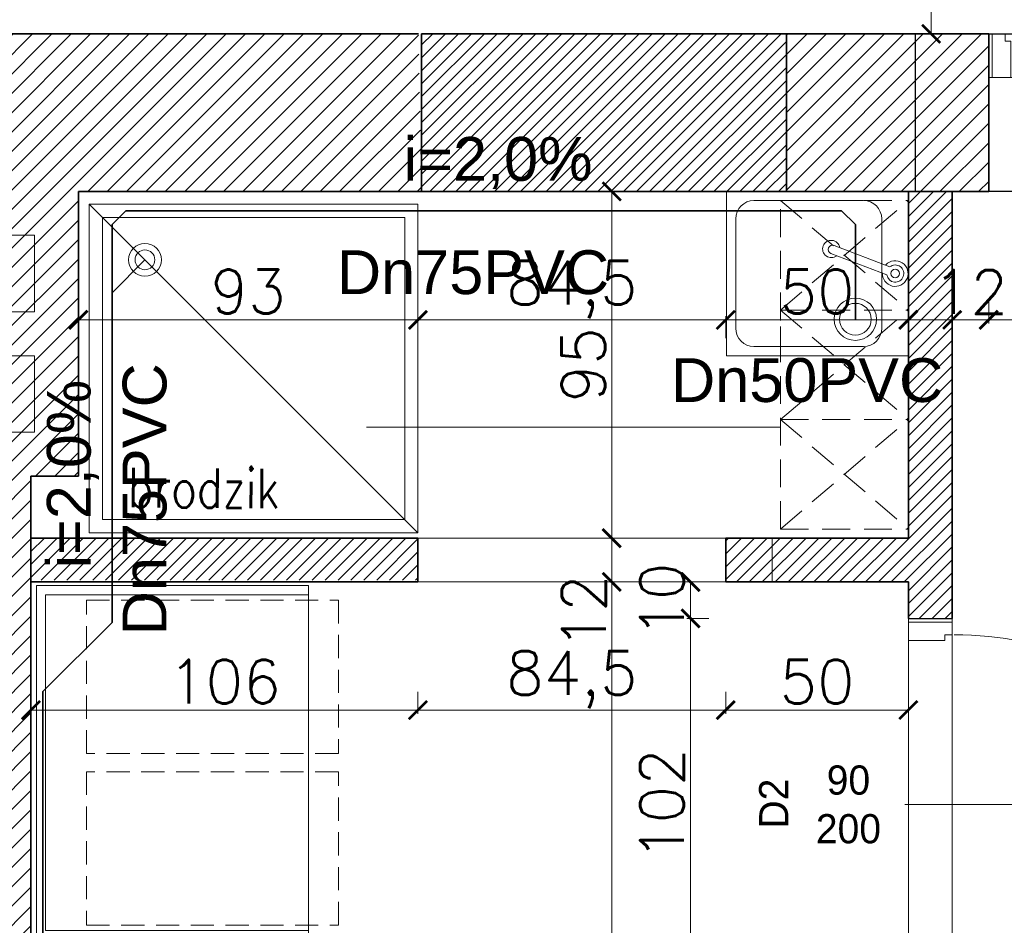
# Model space of a CAD drawing. Header units: millimetres. Extents: x -740 to 33545, y 5178 to 22494.
# Tile 135 of 250: x 10526 to 10796, y 10158 to 10406. Entities that reach past the tile are written whole.
import ezdxf
from ezdxf.lldxf.tags import DXFTag

# ---------------------------------------------------------------- set-up
doc = ezdxf.new("R2010")
doc.units = ezdxf.units.MM
doc.header["$MEASUREMENT"] = 0
doc.linetypes.add('DASHED', pattern=[19.05, 12.7, -6.35])
doc.linetypes.add('DASHED2', pattern=[9.525, 6.35, -3.175])
doc.layers.get('Defpoints').update_dxf_attribs({"color": 252})
for name, color, linetype, lineweight in [('_IS_EKO_KS_opis', 7, 'Continuous', 15), ('_IS_EKO_KS_prow_w_posadzce', 34, 'Continuous', 35), ('A_istniejÄ…ce Ĺ›ciany', 252, 'Continuous', 35), ('A_l.przerywana', 252, 'ICAD_ISO03W100', 9), ('A_opisy', 252, 'Continuous', 15), ('A_projektowane sciany', 252, 'Continuous', 35), ('A_wyposaĹĽenie', 252, 'Continuous', 9), ('l. przekrojowa', 252, 'Continuous', 30), ('l.przerywana', 252, 'ICAD_ISO03W100', 5), ('l.wypeĹ‚nien', 252, 'Continuous', 5), ('mebelki', 252, 'Continuous', 9), ('Nowe_820-G Rysunki Obrazki_Nr_piĂłra__23', 252, 'Continuous', 15), ('wymiarowanie', 252, 'Continuous', 9)]:
    doc.layers.add(name, color=color, linetype=linetype, lineweight=lineweight)
doc.layers.add('stolarka', color=252, linetype='Continuous')
doc.styles.add('1-50', font='simplex.shx', dxfattribs={"width": 0.8, "height": 12})
doc.styles.add('Arial_1', font='arial.ttf')
doc.styles.add('styl2', font='simplex.shx')
tags = doc.linetypes.add('ICAD_ISO03W100', pattern=[30, 12, -18]).pattern_tags.tags
tags[6:7] = [DXFTag(74, 4), DXFTag(75, 0), DXFTag(340, '0'), DXFTag(46, 1.0), DXFTag(50, 0.0), DXFTag(44, 0.0), DXFTag(45, 0.0)]
tags[4:5] = [DXFTag(74, 4), DXFTag(75, 0), DXFTag(340, '0'), DXFTag(46, 1.0), DXFTag(50, 0.0), DXFTag(44, 0.0), DXFTag(45, 0.0)]
doc.dimstyles.new('Skala 1-50', dxfattribs={"dimtxt": 12, "dimasz": 5, "dimexe": 1, "dimexo": 1, "dimgap": 1.5, "dimtad": 1, "dimdec": 1, "dimrnd": 0.5, "dimtxsty": 'styl2', "dimblk": 'ARCHTICK', "dimcen": 5, "dimadec": 0, "dimazin": 0, "dimtfac": 1, "dimtdec": 1, "dimtmove": 1, "dimatfit": 3, "dimldrblk": 'ARCHTICK', "dimfxl": 0, "dimlwd": -1, "dimlwe": -1, "dimarcsym": 0})

# ---------------------------------------------------------------- blocks, each defined once
blk = doc.blocks.new('_ArchTick')
at = {"color": 0, "linetype": 'ByBlock', "const_width": 0.15}
blk.add_lwpolyline([(-0.5, -0.5), (0.5, 0.5)], dxfattribs=at)
blk = doc.blocks.new('*D1413')
at = {"layer": 'Defpoints', "color": 0}
for p in [(10529.35, 10252.84), (10635.35, 10252.84), (10635.35, 10217.24)]:
    blk.add_point(p, dxfattribs=at)
at = {"layer": 'wymiarowanie', "color": 0}
for p, q in [((10529.35, 10222.24), (10529.35, 10216.24)), ((10635.35, 10222.24), (10635.35, 10216.24)), ((10529.35, 10217.24), (10635.35, 10217.24))]:
    blk.add_line(p, q, dxfattribs=at)
at = {"layer": 'wymiarowanie', "color": 0, "xscale": 5, "yscale": 5, "zscale": 5, "rotation": 180}
blk.add_blockref('_ArchTick', (10529.35, 10217.24), dxfattribs=at)
at = {"layer": 'wymiarowanie', "color": 0, "xscale": 5, "yscale": 5, "zscale": 5}
blk.add_blockref('_ArchTick', (10635.35, 10217.24), dxfattribs=at)
at = {"layer": 'wymiarowanie', "color": 0, "insert": (10582.35, 10225.04), "char_height": 12, "attachment_point": 5, "style": 'styl2'}
blk.add_mtext('106', dxfattribs=at)
blk = doc.blocks.new('*D1414')
at = {"layer": 'Defpoints', "color": 0}
for p in [(10635.35, 10252.84), (10719.66, 10252.34), (10719.66, 10217.24)]:
    blk.add_point(p, dxfattribs=at)
at = {"layer": 'wymiarowanie', "color": 0}
for p, q in [((10635.35, 10222.24), (10635.35, 10216.24)), ((10719.66, 10222.24), (10719.66, 10216.24)), ((10635.35, 10217.24), (10719.66, 10217.24))]:
    blk.add_line(p, q, dxfattribs=at)
at = {"layer": 'wymiarowanie', "color": 0, "xscale": 5, "yscale": 5, "zscale": 5, "rotation": 180}
blk.add_blockref('_ArchTick', (10635.35, 10217.24), dxfattribs=at)
at = {"layer": 'wymiarowanie', "color": 0, "xscale": 5, "yscale": 5, "zscale": 5}
blk.add_blockref('_ArchTick', (10719.66, 10217.24), dxfattribs=at)
at = {"layer": 'wymiarowanie', "color": 0, "insert": (10677.51, 10225.59), "char_height": 12, "attachment_point": 5, "style": 'styl2'}
blk.add_mtext('84,5', dxfattribs=at)
blk = doc.blocks.new('*D1415')
at = {"layer": 'Defpoints', "color": 0}
for p in [(10719.66, 10252.34), (10769.66, 10247.34), (10769.66, 10217.24)]:
    blk.add_point(p, dxfattribs=at)
at = {"layer": 'wymiarowanie', "color": 0}
for p, q in [((10719.66, 10222.24), (10719.66, 10216.24)), ((10769.66, 10222.24), (10769.66, 10216.24)), ((10719.66, 10217.24), (10769.66, 10217.24))]:
    blk.add_line(p, q, dxfattribs=at)
at = {"layer": 'wymiarowanie', "color": 0, "xscale": 5, "yscale": 5, "zscale": 5, "rotation": 180}
blk.add_blockref('_ArchTick', (10719.66, 10217.24), dxfattribs=at)
at = {"layer": 'wymiarowanie', "color": 0, "xscale": 5, "yscale": 5, "zscale": 5}
blk.add_blockref('_ArchTick', (10769.66, 10217.24), dxfattribs=at)
at = {"layer": 'wymiarowanie', "color": 0, "insert": (10744.66, 10225.04), "char_height": 12, "attachment_point": 5, "style": 'styl2'}
blk.add_mtext('50', dxfattribs=at)
blk = doc.blocks.new('*D1532')
at = {"layer": 'Defpoints', "color": 0}
for p in [(10775.93, 10552.52), (10791.66, 10552.52), (10791.66, 10402.52)]:
    blk.add_point(p, dxfattribs=at)
at = {"layer": 'wymiarowanie', "color": 0}
for p, q in [((10780.93, 10552.52), (10774.93, 10552.52)), ((10775.93, 10402.52), (10775.93, 10552.52)), ((10780.93, 10402.52), (10774.93, 10402.52))]:
    blk.add_line(p, q, dxfattribs=at)
at = {"layer": 'wymiarowanie', "color": 0, "xscale": 5, "yscale": 5, "zscale": 5}
for p, rotation in [((10775.93, 10552.52), 90), ((10775.93, 10402.52), 270)]:
    blk.add_blockref('_ArchTick', p, dxfattribs=dict(at, rotation=rotation))
at = {"layer": 'wymiarowanie', "color": 0, "insert": (10768.13, 10477.52), "char_height": 12, "attachment_point": 5, "rotation": 90, "style": 'styl2'}
blk.add_mtext('150', dxfattribs=at)
blk = doc.blocks.new('*D2212')
at = {"layer": 'Defpoints', "color": 0}
for p in [(10698.59, 10359.34), (10688.43, 10264.34), (10698.59, 10264.34)]:
    blk.add_point(p, dxfattribs=at)
at = {"layer": 'wymiarowanie', "color": 0}
for p, q in [((10693.43, 10359.34), (10687.43, 10359.34)), ((10688.43, 10359.34), (10688.43, 10264.34)), ((10693.43, 10264.34), (10687.43, 10264.34))]:
    blk.add_line(p, q, dxfattribs=at)
at = {"layer": 'wymiarowanie', "color": 0, "xscale": 5, "yscale": 5, "zscale": 5}
for p, rotation in [((10688.43, 10359.34), 90), ((10688.43, 10264.34), 270)]:
    blk.add_blockref('_ArchTick', p, dxfattribs=dict(at, rotation=rotation))
at = {"layer": 'wymiarowanie', "color": 0, "insert": (10680.63, 10311.84), "char_height": 12, "attachment_point": 5, "rotation": 90, "style": 'styl2'}
blk.add_mtext('95', dxfattribs=at)
blk = doc.blocks.new('*D2213')
at = {"layer": 'Defpoints', "color": 0}
for p in [(10700.46, 10264.34), (10688.43, 10252.34), (10693.63, 10252.34)]:
    blk.add_point(p, dxfattribs=at)
at = {"layer": 'wymiarowanie', "color": 0}
for p, q in [((10693.43, 10264.34), (10687.43, 10264.34)), ((10688.43, 10264.34), (10688.43, 10252.34)), ((10692.63, 10252.34), (10687.43, 10252.34))]:
    blk.add_line(p, q, dxfattribs=at)
at = {"layer": 'wymiarowanie', "color": 0, "xscale": 5, "yscale": 5, "zscale": 5}
for p, rotation in [((10688.43, 10264.34), 90), ((10688.43, 10252.34), 270)]:
    blk.add_blockref('_ArchTick', p, dxfattribs=dict(at, rotation=rotation))
at = {"layer": 'wymiarowanie', "color": 0, "insert": (10680.78, 10244.13), "char_height": 12, "attachment_point": 5, "rotation": 90, "style": 'styl2'}
blk.add_mtext('12', dxfattribs=at)
blk = doc.blocks.new('*D2214')
at = {"layer": 'Defpoints', "color": 0}
for p in [(10693.63, 10252.34), (10688.43, 9919.76), (10711.03, 9919.76)]:
    blk.add_point(p, dxfattribs=at)
at = {"layer": 'wymiarowanie', "color": 0}
for p, q in [((10692.63, 10252.34), (10687.43, 10252.34)), ((10688.43, 10252.34), (10688.43, 10049.67)), ((10688.43, 9919.76), (10688.43, 10006.38)), ((10693.43, 9919.76), (10687.43, 9919.76))]:
    blk.add_line(p, q, dxfattribs=at)
at = {"layer": 'wymiarowanie', "color": 0, "xscale": 5, "yscale": 5, "zscale": 5}
for p, rotation in [((10688.43, 10252.34), 90), ((10688.43, 9919.76), 270)]:
    blk.add_blockref('_ArchTick', p, dxfattribs=dict(at, rotation=rotation))
at = {"layer": 'wymiarowanie', "color": 0, "insert": (10680.08, 10028.03), "char_height": 12, "attachment_point": 5, "rotation": 90, "style": 'styl2'}
blk.add_mtext('332,5', dxfattribs=at)
blk = doc.blocks.new('*D2614')
at = {"layer": 'Defpoints', "color": 0}
for p in [(10636.35, 10434.77), (10504.8, 10402.52), (10636.35, 10402.52)]:
    blk.add_point(p, dxfattribs=at)
at = {"layer": 'wymiarowanie', "color": 0}
for p, q in [((10504.8, 10429.77), (10504.8, 10435.77)), ((10504.8, 10434.77), (10636.35, 10434.77)), ((10636.35, 10429.77), (10636.35, 10435.77))]:
    blk.add_line(p, q, dxfattribs=at)
at = {"layer": 'wymiarowanie', "color": 0, "xscale": 5, "yscale": 5, "zscale": 5, "rotation": 180}
blk.add_blockref('_ArchTick', (10504.8, 10434.77), dxfattribs=at)
at = {"layer": 'wymiarowanie', "color": 0, "xscale": 5, "yscale": 5, "zscale": 5}
blk.add_blockref('_ArchTick', (10636.35, 10434.77), dxfattribs=at)
at = {"layer": 'wymiarowanie', "color": 0, "insert": (10570.58, 10443.11), "char_height": 12, "attachment_point": 5, "style": 'styl2'}
blk.add_mtext('131,5', dxfattribs=at)
blk = doc.blocks.new('*D2615')
at = {"layer": 'Defpoints', "color": 0}
for p in [(10736.26, 10434.77), (10636.35, 10402.52), (10736.26, 10402.52)]:
    blk.add_point(p, dxfattribs=at)
at = {"layer": 'wymiarowanie', "color": 0}
for p, q in [((10636.35, 10429.77), (10636.35, 10435.77)), ((10636.35, 10434.77), (10736.26, 10434.77)), ((10736.26, 10429.77), (10736.26, 10435.77))]:
    blk.add_line(p, q, dxfattribs=at)
at = {"layer": 'wymiarowanie', "color": 0, "xscale": 5, "yscale": 5, "zscale": 5, "rotation": 180}
blk.add_blockref('_ArchTick', (10636.35, 10434.77), dxfattribs=at)
at = {"layer": 'wymiarowanie', "color": 0, "xscale": 5, "yscale": 5, "zscale": 5}
blk.add_blockref('_ArchTick', (10736.26, 10434.77), dxfattribs=at)
at = {"layer": 'wymiarowanie', "color": 0, "insert": (10686.31, 10442.57), "char_height": 12, "attachment_point": 5, "style": 'styl2'}
blk.add_mtext('100', dxfattribs=at)
blk = doc.blocks.new('*D2616')
at = {"layer": 'Defpoints', "color": 0}
for p in [(10791.66, 10434.77), (10736.26, 10402.52), (10791.66, 10402.52)]:
    blk.add_point(p, dxfattribs=at)
at = {"layer": 'wymiarowanie', "color": 0}
for p, q in [((10736.26, 10429.77), (10736.26, 10435.77)), ((10736.26, 10434.77), (10791.66, 10434.77)), ((10791.66, 10429.77), (10791.66, 10435.77))]:
    blk.add_line(p, q, dxfattribs=at)
at = {"layer": 'wymiarowanie', "color": 0, "xscale": 5, "yscale": 5, "zscale": 5, "rotation": 180}
blk.add_blockref('_ArchTick', (10736.26, 10434.77), dxfattribs=at)
at = {"layer": 'wymiarowanie', "color": 0, "xscale": 5, "yscale": 5, "zscale": 5}
blk.add_blockref('_ArchTick', (10791.66, 10434.77), dxfattribs=at)
at = {"layer": 'wymiarowanie', "color": 0, "insert": (10763.96, 10442.96), "char_height": 12, "attachment_point": 5, "style": 'styl2'}
blk.add_mtext('55,5', dxfattribs=at)
blk = doc.blocks.new('*D2617')
at = {"layer": 'Defpoints', "color": 0}
for p in [(10893.66, 10434.77), (10791.66, 10402.52), (10893.66, 10402.52)]:
    blk.add_point(p, dxfattribs=at)
at = {"layer": 'wymiarowanie', "color": 0}
for p, q in [((10791.66, 10429.77), (10791.66, 10435.77)), ((10791.66, 10434.77), (10893.66, 10434.77)), ((10893.66, 10429.77), (10893.66, 10435.77))]:
    blk.add_line(p, q, dxfattribs=at)
at = {"layer": 'wymiarowanie', "color": 0, "xscale": 5, "yscale": 5, "zscale": 5, "rotation": 180}
blk.add_blockref('_ArchTick', (10791.66, 10434.77), dxfattribs=at)
at = {"layer": 'wymiarowanie', "color": 0, "xscale": 5, "yscale": 5, "zscale": 5}
blk.add_blockref('_ArchTick', (10893.66, 10434.77), dxfattribs=at)
at = {"layer": 'wymiarowanie', "color": 0, "insert": (10842.66, 10442.57), "char_height": 12, "attachment_point": 5, "style": 'styl2'}
blk.add_mtext('102', dxfattribs=at)
blk = doc.blocks.new('*D2634')
at = {"layer": 'Defpoints', "color": 0}
for p in [(10542.35, 10359.34), (10635.35, 10355.84), (10635.35, 10324.14)]:
    blk.add_point(p, dxfattribs=at)
at = {"layer": 'wymiarowanie', "color": 0}
for p, q in [((10542.35, 10329.14), (10542.35, 10323.14)), ((10635.35, 10329.14), (10635.35, 10323.14)), ((10542.35, 10324.14), (10635.35, 10324.14))]:
    blk.add_line(p, q, dxfattribs=at)
at = {"layer": 'wymiarowanie', "color": 0, "xscale": 5, "yscale": 5, "zscale": 5, "rotation": 180}
blk.add_blockref('_ArchTick', (10542.35, 10324.14), dxfattribs=at)
at = {"layer": 'wymiarowanie', "color": 0, "xscale": 5, "yscale": 5, "zscale": 5}
blk.add_blockref('_ArchTick', (10635.35, 10324.14), dxfattribs=at)
at = {"layer": 'wymiarowanie', "color": 0, "insert": (10588.85, 10331.94), "char_height": 12, "attachment_point": 5, "style": 'styl2'}
blk.add_mtext('93', dxfattribs=at)
blk = doc.blocks.new('*D2635')
at = {"layer": 'Defpoints', "color": 0}
for p in [(10635.35, 10355.84), (10719.66, 10324.14), (10719.66, 10264.34)]:
    blk.add_point(p, dxfattribs=at)
at = {"layer": 'wymiarowanie', "color": 0}
for p, q in [((10635.35, 10329.14), (10635.35, 10323.14)), ((10635.35, 10324.14), (10719.66, 10324.14)), ((10719.66, 10319.14), (10719.66, 10325.14))]:
    blk.add_line(p, q, dxfattribs=at)
at = {"layer": 'wymiarowanie', "color": 0, "xscale": 5, "yscale": 5, "zscale": 5, "rotation": 180}
blk.add_blockref('_ArchTick', (10635.35, 10324.14), dxfattribs=at)
at = {"layer": 'wymiarowanie', "color": 0, "xscale": 5, "yscale": 5, "zscale": 5}
blk.add_blockref('_ArchTick', (10719.66, 10324.14), dxfattribs=at)
at = {"layer": 'wymiarowanie', "color": 0, "insert": (10677.51, 10332.49), "char_height": 12, "attachment_point": 5, "style": 'styl2'}
blk.add_mtext('84,5', dxfattribs=at)
blk = doc.blocks.new('*D2636')
at = {"layer": 'Defpoints', "color": 0}
for p in [(10769.66, 10324.14), (10719.66, 10264.34), (10769.66, 10264.34)]:
    blk.add_point(p, dxfattribs=at)
at = {"layer": 'wymiarowanie', "color": 0}
for p, q in [((10719.66, 10319.14), (10719.66, 10325.14)), ((10719.66, 10324.14), (10769.66, 10324.14)), ((10769.66, 10319.14), (10769.66, 10325.14))]:
    blk.add_line(p, q, dxfattribs=at)
at = {"layer": 'wymiarowanie', "color": 0, "xscale": 5, "yscale": 5, "zscale": 5, "rotation": 180}
blk.add_blockref('_ArchTick', (10719.66, 10324.14), dxfattribs=at)
at = {"layer": 'wymiarowanie', "color": 0, "xscale": 5, "yscale": 5, "zscale": 5}
blk.add_blockref('_ArchTick', (10769.66, 10324.14), dxfattribs=at)
at = {"layer": 'wymiarowanie', "color": 0, "insert": (10744.66, 10331.94), "char_height": 12, "attachment_point": 5, "style": 'styl2'}
blk.add_mtext('50', dxfattribs=at)
blk = doc.blocks.new('*D2637')
at = {"layer": 'Defpoints', "color": 0}
for p in [(10781.66, 10324.14), (10781.66, 10292.42), (10769.66, 10264.34)]:
    blk.add_point(p, dxfattribs=at)
at = {"layer": 'wymiarowanie', "color": 0}
for p, q in [((10769.66, 10319.14), (10769.66, 10325.14)), ((10769.66, 10324.14), (10781.66, 10324.14)), ((10781.66, 10319.14), (10781.66, 10325.14))]:
    blk.add_line(p, q, dxfattribs=at)
at = {"layer": 'wymiarowanie', "color": 0, "xscale": 5, "yscale": 5, "zscale": 5, "rotation": 180}
blk.add_blockref('_ArchTick', (10769.66, 10324.14), dxfattribs=at)
at = {"layer": 'wymiarowanie', "color": 0, "xscale": 5, "yscale": 5, "zscale": 5}
blk.add_blockref('_ArchTick', (10781.66, 10324.14), dxfattribs=at)
at = {"layer": 'wymiarowanie', "color": 0, "insert": (10786.66, 10331.79), "char_height": 12, "attachment_point": 5, "style": 'styl2'}
blk.add_mtext('12', dxfattribs=at)
blk = doc.blocks.new('*D2638')
at = {"layer": 'Defpoints', "color": 0}
for p in [(10791.66, 10359.34), (10791.66, 10324.14), (10781.66, 10292.42)]:
    blk.add_point(p, dxfattribs=at)
at = {"layer": 'wymiarowanie', "color": 0}
for p, q in [((10791.66, 10329.14), (10791.66, 10323.14)), ((10781.66, 10319.14), (10781.66, 10325.14)), ((10781.66, 10324.14), (10791.66, 10324.14)), ((10791.66, 10324.14), (10818.45, 10324.14))]:
    blk.add_line(p, q, dxfattribs=at)
at = {"layer": 'wymiarowanie', "color": 0, "xscale": 5, "yscale": 5, "zscale": 5, "rotation": 180}
blk.add_blockref('_ArchTick', (10781.66, 10324.14), dxfattribs=at)
at = {"layer": 'wymiarowanie', "color": 0, "xscale": 5, "yscale": 5, "zscale": 5}
blk.add_blockref('_ArchTick', (10791.66, 10324.14), dxfattribs=at)
at = {"layer": 'wymiarowanie', "color": 0, "insert": (10809.16, 10331.94), "char_height": 12, "attachment_point": 5, "style": 'styl2'}
blk.add_mtext('10', dxfattribs=at)
blk = doc.blocks.new('*D2639')
at = {"layer": 'Defpoints', "color": 0}
for p in [(10791.66, 10359.34), (10893.66, 10359.34), (10893.66, 10324.14)]:
    blk.add_point(p, dxfattribs=at)
at = {"layer": 'wymiarowanie', "color": 0}
for p, q in [((10791.66, 10329.14), (10791.66, 10323.14)), ((10893.66, 10329.14), (10893.66, 10323.14)), ((10791.66, 10324.14), (10893.66, 10324.14))]:
    blk.add_line(p, q, dxfattribs=at)
at = {"layer": 'wymiarowanie', "color": 0, "xscale": 5, "yscale": 5, "zscale": 5, "rotation": 180}
blk.add_blockref('_ArchTick', (10791.66, 10324.14), dxfattribs=at)
at = {"layer": 'wymiarowanie', "color": 0, "xscale": 5, "yscale": 5, "zscale": 5}
blk.add_blockref('_ArchTick', (10893.66, 10324.14), dxfattribs=at)
at = {"layer": 'wymiarowanie', "color": 0, "insert": (10869.26, 10332.62), "char_height": 12, "attachment_point": 5, "style": 'styl2'}
blk.add_mtext('102', dxfattribs=at)
blk = doc.blocks.new('*D2770')
at = {"layer": 'Defpoints', "color": 0}
for p in [(10769.66, 10252.34), (10710.01, 10242.34), (10769.66, 10242.34)]:
    blk.add_point(p, dxfattribs=at)
at = {"layer": 'wymiarowanie', "color": 0}
for p, q in [((10715.01, 10252.34), (10709.01, 10252.34)), ((10710.01, 10252.34), (10710.01, 10242.34)), ((10715.01, 10242.34), (10709.01, 10242.34))]:
    blk.add_line(p, q, dxfattribs=at)
at = {"layer": 'wymiarowanie', "color": 0, "xscale": 5, "yscale": 5, "zscale": 5}
for p, rotation in [((10710.01, 10252.34), 90), ((10710.01, 10242.34), 270)]:
    blk.add_blockref('_ArchTick', p, dxfattribs=dict(at, rotation=rotation))
at = {"layer": 'wymiarowanie', "color": 0, "insert": (10702.21, 10247.34), "char_height": 12, "attachment_point": 5, "rotation": 90, "style": 'styl2'}
blk.add_mtext('10', dxfattribs=at)
blk = doc.blocks.new('*D2771')
at = {"layer": 'Defpoints', "color": 0}
for p in [(10769.66, 10242.34), (10710.01, 10140.34), (10769.66, 10140.34)]:
    blk.add_point(p, dxfattribs=at)
at = {"layer": 'wymiarowanie', "color": 0}
for p, q in [((10715.01, 10242.34), (10709.01, 10242.34)), ((10710.01, 10242.34), (10710.01, 10140.34)), ((10715.01, 10140.34), (10709.01, 10140.34))]:
    blk.add_line(p, q, dxfattribs=at)
at = {"layer": 'wymiarowanie', "color": 0, "xscale": 5, "yscale": 5, "zscale": 5}
for p, rotation in [((10710.01, 10242.34), 90), ((10710.01, 10140.34), 270)]:
    blk.add_blockref('_ArchTick', p, dxfattribs=dict(at, rotation=rotation))
at = {"layer": 'wymiarowanie', "color": 0, "insert": (10702.21, 10191.34), "char_height": 12, "attachment_point": 5, "rotation": 90, "style": 'styl2'}
blk.add_mtext('102', dxfattribs=at)
blk = doc.blocks.new('*D2776')
at = {"layer": 'Defpoints', "color": 0}
for p in [(10756.11, 10242.34), (10814.13, 10242.34), (10756.11, 10140.34)]:
    blk.add_point(p, dxfattribs=at)
at = {"layer": 'wymiarowanie', "color": 0}
for p, q in [((10809.13, 10242.34), (10815.13, 10242.34)), ((10814.13, 10140.34), (10814.13, 10242.34)), ((10809.13, 10140.34), (10815.13, 10140.34))]:
    blk.add_line(p, q, dxfattribs=at)
at = {"layer": 'wymiarowanie', "color": 0, "xscale": 5, "yscale": 5, "zscale": 5}
for p, rotation in [((10814.13, 10242.34), 90), ((10814.13, 10140.34), 270)]:
    blk.add_blockref('_ArchTick', p, dxfattribs=dict(at, rotation=rotation))
at = {"layer": 'wymiarowanie', "color": 0, "insert": (10806.33, 10191.34), "char_height": 12, "attachment_point": 5, "rotation": 90, "style": 'styl2'}
blk.add_mtext('102', dxfattribs=at)
blk = doc.blocks.new('*D2777')
at = {"layer": 'Defpoints', "color": 0}
for p in [(10771.11, 10359.34), (10814.13, 10359.34), (10756.11, 10242.34)]:
    blk.add_point(p, dxfattribs=at)
at = {"layer": 'wymiarowanie', "color": 0}
for p, q in [((10809.13, 10359.34), (10815.13, 10359.34)), ((10814.13, 10359.34), (10814.13, 10296.56)), ((10814.13, 10242.34), (10814.13, 10268.63)), ((10809.13, 10242.34), (10815.13, 10242.34))]:
    blk.add_line(p, q, dxfattribs=at)
at = {"layer": 'wymiarowanie', "color": 0, "xscale": 5, "yscale": 5, "zscale": 5}
for p, rotation in [((10814.13, 10359.34), 90), ((10814.13, 10242.34), 270)]:
    blk.add_blockref('_ArchTick', p, dxfattribs=dict(at, rotation=rotation))
at = {"layer": 'wymiarowanie', "color": 0, "insert": (10806.48, 10282.6), "char_height": 12, "attachment_point": 5, "rotation": 90, "style": 'styl2'}
blk.add_mtext('117', dxfattribs=at)

msp = doc.modelspace()

# ---------------------------------------------------------------- hatches: boundary and pattern name
at = {"layer": 'l.wypeĹ‚nien'}
h = msp.add_hatch(dxfattribs=at)
h.set_pattern_fill('ANSI31', color=256, scale=30, style=0)
h.paths.add_polyline_path([(10179.68, 10402.52), (10279.59, 10402.52), (10279.59, 10396.52), (10273.59, 10396.52), (10273.59, 10123.69), (10279.59, 10126.48), (10279.59, 10017.29), (10316.23, 10017.29), (10316.23, 9992.74), (10279.59, 9992.74), (10279.59, 9927.76), (10254.19, 9927.76), (10254.19, 10359.34), (10179.68, 10359.34)])
h.paths.add_polyline_path([(10260.11, 10246.37), (10272.71, 10246.37), (10272.71, 10279.87), (10260.11, 10279.87)], flags=24)
h.paths.add_polyline_path([(10504.8, 10309.84), (10504.8, 10297.84), (10504.8, 10254.75), (10504.8, 10017.29), (10504.8, 9992.74), (10504.8, 9927.76), (10529.35, 9927.76), (10529.35, 10281.34), (10542.35, 10281.34), (10542.35, 10359.34), (10636.35, 10359.34), (10635.51, 10402.52), (10504.8, 10402.52), (10504.8, 10396.52)])
h.paths.add_polyline_path([(10504.8, 10396.52), (10510.8, 10396.52), (10510.8, 10309.84), (10504.8, 10309.84)], flags=16)
h.paths.add_polyline_path([(10504.8, 10392.52), (10504.8, 10309.84), (10510.8, 10309.84), (10510.8, 10396.52), (10504.8, 10396.52)], flags=0)
h.paths.add_polyline_path([(10515.95, 10326.34), (10515.95, 10347.34), (10530.35, 10347.34), (10530.35, 10326.34)], flags=16)
h.paths.add_polyline_path([(10515.95, 10347.34), (10515.95, 10326.34), (10530.35, 10326.34), (10530.35, 10347.34)], flags=0)
h.paths.add_polyline_path([(10515.95, 10297.84), (10515.95, 10293.34), (10530.35, 10293.34), (10530.35, 10314.34), (10515.95, 10314.34), (10515.95, 10309.84)], flags=16)
h.paths.add_polyline_path([(10515.95, 10297.84), (10515.95, 10309.84), (10515.95, 10314.34), (10530.35, 10314.34), (10530.35, 10293.34), (10515.95, 10293.34)], flags=0)
h.paths.add_polyline_path([(10504.8, 10254.75), (10504.8, 10297.84), (10510.8, 10297.84), (10510.8, 10254.75)], flags=16)
h.paths.add_polyline_path([(10510.8, 10254.75), (10510.8, 10297.84), (10504.8, 10297.84), (10504.8, 10259.75), (10504.8, 10254.75)], flags=0)
h.paths.add_polyline_path([(10504.8, 10297.84), (10510.8, 10297.84), (10510.8, 10309.84), (10504.8, 10309.84)], flags=16)
h.paths.add_polyline_path([(10504.8, 10309.84), (10510.8, 10309.84), (10510.8, 10297.84), (10504.8, 10297.84)], flags=0)
h.paths.add_polyline_path([(10510.8, 10309.84), (10515.95, 10309.84), (10515.95, 10297.84), (10510.8, 10297.84)], flags=16)
h.paths.add_polyline_path([(10510.84, 10326.02), (10523.45, 10326.02), (10523.45, 10359.52), (10510.84, 10359.52)], flags=8)
h.paths.add_polyline_path([(10510.84, 10326.02), (10523.45, 10326.02), (10523.45, 10359.52), (10510.84, 10359.52)], flags=8)
h.paths.add_polyline_path([(9506.72, 10359.34), (9506.72, 10402.52), (9858.19, 10402.52), (9858.19, 10359.34)])
h.paths.add_polyline_path([(10000.19, 10359.34), (10089.09, 10359.34), (10089.09, 10402.52), (10000.19, 10402.52)])
h.paths.add_polyline_path([(10273.59, 10123.69), (10273.59, 10396.52), (10279.59, 10396.52), (10279.59, 10359.34), (10279.59, 10126.48)])
h.paths.add_polyline_path([(10372.72, 9992.74), (10372.72, 10017.29), (10316.23, 10017.29), (10316.23, 9992.74)])
h.paths.add_polyline_path([(9858.19, 10359.34), (9858.19, 10402.52), (9878.19, 10402.52), (9878.19, 10359.34)])
h.paths.add_polyline_path([(10000.19, 10359.34), (10000.19, 10402.52), (9980.19, 10402.52), (9980.19, 10359.34)])
h.paths.add_polyline_path([(10279.59, 9907.76), (10279.59, 9927.76), (10254.19, 9927.76), (10254.19, 9907.76)])
h.paths.add_polyline_path([(10529.35, 9907.76), (10529.35, 9927.76), (10504.8, 9927.76), (10504.8, 9907.76)])
h.paths.add_polyline_path([(10494.8, 10017.29), (10494.8, 9992.74), (10504.8, 9992.74), (10504.8, 10017.29)])
h = msp.add_hatch(dxfattribs=at)
h.set_pattern_fill('ANSI31', color=256, scale=30, style=0)
h.paths.add_polyline_path([(10913.66, 10402.52), (10997.39, 10402.52), (11117.42, 10402.52), (11176.61, 10402.52), (11176.61, 10401.46), (11164.43, 10401.46), (11164.43, 10399.14), (11180.1, 10399.14), (11180.1, 10402.52), (11291.35, 10402.52), (11291.35, 10359.34), (11212.91, 10359.34), (11212.91, 10281.34), (11174.51, 10281.34), (11174.51, 10359.34), (11117.42, 10359.34), (10913.66, 10359.34)])
h.paths.add_polyline_path([(11186.51, 10326.34), (11186.51, 10347.34), (11200.91, 10347.34), (11200.91, 10326.34)], flags=16)
h.paths.add_polyline_path([(11186.51, 10326.34), (11186.51, 10347.34), (11200.91, 10347.34), (11200.91, 10326.34)], flags=0)
h.paths.add_polyline_path([(11186.51, 10293.34), (11186.51, 10314.34), (11200.91, 10314.34), (11200.91, 10293.34)], flags=16)
h.paths.add_polyline_path([(11186.51, 10293.34), (11186.51, 10314.34), (11200.91, 10314.34), (11200.91, 10293.34)], flags=0)
h.paths.add_polyline_path([(11234.13, 9739.58), (11234.13, 9782.76), (11199.91, 9782.76), (11199.91, 9812.76), (11174.51, 9812.76), (11174.51, 9782.76), (11128.02, 9782.76), (11128.02, 9739.58)])
h.paths.add_polyline_path([(10477.77, 9782.76), (10504.8, 9782.76), (10504.8, 9762.76), (10529.35, 9762.99), (10529.35, 9782.76), (10587.7, 9782.76), (10587.7, 9739.58), (10477.77, 9739.58)])
h.paths.add_polyline_path([(10783.28, 9739.58), (10783.28, 9782.76), (10737.7, 9782.76), (10737.7, 9739.58)])
h.paths.add_polyline_path([(10978.02, 9739.58), (10978.02, 9782.76), (10933.28, 9782.76), (10933.28, 9739.58)])
h.paths.add_polyline_path([(10769.66, 10359.34), (10771.66, 10359.34), (10771.66, 10402.52), (10736.26, 10402.52), (10736.26, 10359.34)])
h.paths.add_polyline_path([(10457.77, 9739.58), (10457.77, 9782.76), (10477.77, 9782.76), (10477.77, 9739.58), (10470.93, 9739.58)])
h.paths.add_polyline_path([(10771.66, 10359.34), (10771.66, 10402.52), (10791.66, 10402.52), (10791.66, 10359.34)])
h.paths.add_polyline_path([(10913.66, 10359.34), (10913.66, 10402.52), (10893.66, 10402.52), (10893.66, 10359.34)])
h.paths.add_polyline_path([(10504.8, 9762.76), (10504.8, 9782.76), (10529.35, 9782.76), (10529.35, 9762.99)])
h = msp.add_hatch(dxfattribs=at)
h.set_pattern_fill('ANSI31', color=256, scale=20, style=0)
h.paths.add_polyline_path([(10636.35, 10359.34), (10736.26, 10359.34), (10736.26, 10402.52), (10636.35, 10402.52)])
h = msp.add_hatch(dxfattribs=at)
h.set_pattern_fill('ANSI31', color=256, scale=20, style=0)
h.paths.add_polyline_path([(10529.35, 9907.76), (10529.35, 9919.76), (10649.35, 9919.76), (10729.35, 9919.76), (10769.66, 9919.76), (10769.66, 10140.34), (10781.66, 10140.34), (10781.66, 9907.76)])
h.paths.add_polyline_path([(10719.66, 10264.34), (10719.66, 10252.34), (10769.66, 10252.34), (10769.66, 10242.34), (10781.66, 10242.34), (10781.66, 10359.34), (10769.66, 10359.34), (10769.66, 10264.34)])
h = msp.add_hatch(dxfattribs=at)
h.set_pattern_fill('ANSI31', color=256, scale=20, style=0)
h.paths.add_polyline_path([(10529.35, 10264.34), (10635.35, 10264.34), (10635.35, 10252.84), (10529.35, 10252.84)])

# ---------------------------------------------------------------- linework, layer by layer
at = {"layer": '_IS_EKO_KS_prow_w_posadzce'}
for p, q in [((10555.36, 10354.04), (10551.57, 10350.25)), ((10555.36, 10354.04), (10751.37, 10354.04)), ((10751.37, 10354.04), (10755.16, 10350.25)), ((10551.57, 10331.58), (10551.57, 10350.25)), ((10755.16, 10350.25), (10755.16, 10324.32)), ((10551.57, 10331.58), (10560.59, 10340.6)), ((10551.57, 10331.58), (10551.57, 10241.21)), ((10532.65, 10222.29), (10551.57, 10241.21)), ((10532.65, 10222.29), (10532.65, 9931.07))]:
    msp.add_line(p, q, dxfattribs=at)
at = {"layer": 'A_istniejÄ…ce Ĺ›ciany'}
for p, q in [((10791.66, 10359.34), (10791.66, 10402.52)), ((10542.35, 10359.34), (10542.35, 10281.34)), ((10542.35, 10281.34), (10529.35, 10281.34))]:
    msp.add_line(p, q, dxfattribs=at)
for points in [[(10635.51, 10402.52), (10504.8, 10402.52)], [(10736.26, 10402.52), (10736.26, 10359.34)], [(10791.66, 10402.52), (10736.26, 10402.52)], [(10542.35, 10359.34), (10636.35, 10359.34)], [(10567.45, 10359.34), (10542.35, 10359.34)], [(10736.26, 10359.34), (10791.66, 10359.34)], [(10529.35, 10281.34), (10529.35, 10276.37)], [(10529.35, 9907.76), (10529.35, 10281.34)]]:
    msp.add_lwpolyline(points, dxfattribs=at)
at = {"layer": 'A_istniejÄ…ce Ĺ›ciany', "ltscale": 0.3}
msp.add_lwpolyline([(10791.66, 10371.34), (10791.66, 10359.34)], dxfattribs=at)
at = {"layer": 'A_l.przerywana', "lineweight": 30, "ltscale": 0.3}
msp.add_lwpolyline([(10771.66, 10402.52), (10913.66, 10402.52), (10913.66, 10359.34), (10771.66, 10359.34)], close=True, dxfattribs=at)
at = {"layer": 'A_l.przerywana', "ltscale": 0.3}
msp.add_lwpolyline([(10893.66, 10402.52), (10893.66, 10390.52), (10791.66, 10390.52), (10791.66, 10402.52)], dxfattribs=at)
for points in [[(10635.35, 10264.34), (10732.35, 10264.34), (10732.35, 10252.34), (10635.35, 10252.34)], [(10781.66, 10140.34), (10769.66, 10140.34), (10769.66, 10242.34), (10781.66, 10242.34)]]:
    msp.add_lwpolyline(points, close=True, dxfattribs=at)
at = {"layer": 'A_opisy'}
msp.add_line((10819.66, 10191.34), (10764.66, 10191.34), dxfattribs=at)
at = {"layer": 'A_opisy', "ltscale": 0.3}
for points in [[(10738.66, 10204.34), (10764.66, 10204.34), (10764.66, 10191.34), (10738.66, 10191.34)], [(10738.66, 10191.34), (10764.66, 10191.34), (10764.66, 10178.34), (10738.66, 10178.34)]]:
    msp.add_lwpolyline(points, close=True, dxfattribs=at)
at = {"layer": 'A_projektowane sciany'}
for p, q in [((10769.66, 10264.34), (10769.66, 10359.34)), ((10781.66, 10242.34), (10781.66, 10359.34)), ((10769.66, 10264.34), (10719.66, 10264.34)), ((10719.66, 10264.34), (10719.66, 10252.34)), ((10719.66, 10252.34), (10769.66, 10252.34)), ((10769.66, 10242.34), (10769.66, 10252.34))]:
    msp.add_line(p, q, dxfattribs=at)
at = {"layer": 'A_projektowane sciany', "ltscale": 1000}
for p, q in [((10635.35, 10264.34), (10529.35, 10264.34)), ((10635.35, 10264.34), (10635.35, 10252.34)), ((10635.35, 10264.34), (10635.35, 10252.34)), ((10635.35, 10252.34), (10529.35, 10252.34))]:
    msp.add_line(p, q, dxfattribs=at)
at = {"layer": 'A_projektowane sciany'}
msp.add_lwpolyline([(10643.65, 10402.52), (10736.26, 10402.52), (10736.26, 10359.34), (10636.35, 10359.34), (10636.35, 10402.52), (10643.65, 10402.52)], dxfattribs=at)
at = {"layer": 'A_wyposaĹĽenie', "linetype": 'DASHED', "ltscale": 0.6}
for p, q in [((10734.66, 10356.84), (10769.66, 10326.84)), ((10734.66, 10326.84), (10769.66, 10356.84)), ((10734.66, 10356.84), (10769.66, 10356.84)), ((10734.66, 10266.84), (10734.66, 10356.84)), ((10734.66, 10266.84), (10734.66, 10356.84)), ((10769.66, 10266.84), (10769.66, 10356.84)), ((10769.66, 10266.84), (10769.66, 10356.84)), ((10734.66, 10296.84), (10769.66, 10326.84)), ((10734.66, 10326.84), (10769.66, 10296.84)), ((10734.66, 10326.84), (10769.66, 10326.84)), ((10734.66, 10296.84), (10769.66, 10326.84)), ((10734.66, 10326.84), (10769.66, 10296.84)), ((10734.66, 10296.84), (10769.66, 10296.84)), ((10734.66, 10266.84), (10769.66, 10296.84)), ((10734.66, 10296.84), (10769.66, 10266.84)), ((10734.66, 10296.84), (10769.66, 10296.84)), ((10734.66, 10266.84), (10769.66, 10296.84)), ((10734.66, 10296.84), (10769.66, 10266.84)), ((10734.66, 10266.84), (10769.66, 10266.84)), ((10734.66, 10266.84), (10769.66, 10266.84))]:
    msp.add_line(p, q, dxfattribs=at)
at = {"layer": 'A_wyposaĹĽenie'}
for points in [[(10530.85, 10154.34), (10605.35, 10154.34), (10605.35, 10251.34), (10530.85, 10251.34)], [(10533.35, 10156.84), (10605.35, 10156.84), (10605.35, 10248.84), (10533.35, 10248.84)]]:
    msp.add_lwpolyline(points, close=True, dxfattribs=at)
at = {"layer": 'A_wyposaĹĽenie', "linetype": 'DASHED2'}
for points in [[(10544.57, 10247.34), (10613.57, 10247.34), (10613.57, 10205.34), (10544.57, 10205.34)], [(10544.57, 10247.34), (10613.57, 10247.34), (10613.57, 10205.34), (10544.57, 10205.34)], [(10544.57, 10158.34), (10613.57, 10158.34), (10613.57, 10200.34), (10544.57, 10200.34)], [(10544.57, 10158.34), (10613.57, 10158.34), (10613.57, 10200.34), (10544.57, 10200.34)]]:
    msp.add_lwpolyline(points, close=True, dxfattribs=at)
at = {"layer": 'l. przekrojowa'}
msp.add_line((10769.66, 10242.34), (10781.66, 10242.34), dxfattribs=at)
at = {"layer": 'l.przerywana', "ltscale": 0.3}
for p, q in [((10530.35, 10326.34), (10515.95, 10326.34)), ((10530.35, 10314.34), (10515.95, 10314.34))]:
    msp.add_line(p, q, dxfattribs=at)
for points in [[(10515.95, 10326.34), (10515.95, 10347.34), (10530.35, 10347.34), (10530.35, 10326.34)], [(10530.35, 10314.34), (10530.35, 10293.34), (10515.95, 10293.34), (10515.95, 10314.34)]]:
    msp.add_lwpolyline(points, dxfattribs=at)
at = {"layer": 'mebelki'}
for p, q in [((10545.35, 10355.84), (10635.35, 10265.84)), ((10545.35, 10355.84), (10635.35, 10265.84)), ((10757.37, 10356.84), (10727.37, 10356.84)), ((10722.37, 10351.84), (10722.37, 10321.84)), ((10762.37, 10321.84), (10762.37, 10351.84)), ((10764.59, 10338.67), (10749.3, 10344.54)), ((10748.46, 10342.35), (10763.75, 10336.47)), ((10757.37, 10316.84), (10727.37, 10316.84)), ((10622.35, 10264.34), (10529.35, 10264.34))]:
    msp.add_line(p, q, dxfattribs=at)
for points in [[(10769.66, 10314.34), (10769.66, 10359.34), (10719.87, 10359.34), (10719.87, 10314.34)], [(10635.35, 10355.84), (10545.35, 10355.84), (10545.35, 10265.84), (10635.35, 10265.84)], [(10635.35, 10355.84), (10545.35, 10355.84), (10545.35, 10265.84), (10635.35, 10265.84)], [(10631.75, 10352.24), (10548.95, 10352.24), (10548.95, 10269.44), (10631.75, 10269.44)], [(10631.75, 10352.24), (10548.95, 10352.24), (10548.95, 10269.44), (10631.75, 10269.44)]]:
    msp.add_lwpolyline(points, close=True, dxfattribs=at)
msp.add_lwpolyline([(10779.68, 10236.29), (10779.68, 10237.81), (10781.66, 10237.81), (10781.66, 10241.34), (10769.66, 10241.34), (10769.66, 10236.29), (10779.68, 10236.29)], dxfattribs=at)
for centre, radius in [((10560.59, 10340.6), 4.5), ((10560.59, 10340.6), 4.5), ((10560.59, 10340.6), 2.7), ((10560.59, 10340.6), 2.7), ((10766.07, 10336.84), 1.18), ((10755.16, 10324.32), 5.8), ((10755.16, 10324.32), 4.36)]:
    msp.add_circle(centre, radius, dxfattribs=at)
for centre, radius, start, end in [((10727.37, 10351.84), 5, 90, 180), ((10757.37, 10351.84), 5, 0, 90), ((10748.55, 10343.57), 2.37, 8.7587, 309.2298), ((10748.88, 10343.44), 1.18, 68.9942, 248.9942), ((10766.07, 10336.84), 3.51, 176.3273, 137.0928), ((10766.07, 10336.84), 2.35, 189.3373, 128.7496), ((10727.37, 10321.84), 5, 180, 270), ((10757.37, 10321.84), 5, 270, 0)]:
    msp.add_arc(centre, radius, start, end, dxfattribs=at)
at = {"layer": 'Nowe_820-G Rysunki Obrazki_Nr_piĂłra__23', "linetype": 'Continuous', "lineweight": 15}
for points in [[(10636.35, 10359.34), (10636.35, 10402.52)], [(10736.26, 10402.52), (10731.18, 10402.52)], [(10734.66, 10314.34), (10734.66, 10322.34)], [(10769.66, 10314.34), (10769.66, 10322.34)], [(10529.35, 10279.34), (10529.35, 10271.34)]]:
    msp.add_lwpolyline(points, dxfattribs=at)
at = {"layer": 'stolarka', "lineweight": 9}
msp.add_lwpolyline([(10797.71, 10400.55), (10796.19, 10400.55), (10796.19, 10402.52), (10792.66, 10402.52), (10792.66, 10390.52), (10797.71, 10390.52), (10797.71, 10400.55)], dxfattribs=at)
at = {"layer": 'stolarka', "linetype": 'ICAD_ISO03W100', "lineweight": 13, "ltscale": 0.3}
msp.add_arc((10782.23, 10142.09), 95.77, 359.9469, 89.9997, dxfattribs=at)
at = {"layer": 'wymiarowanie'}
for p, q in [((10734.66, 10294.75), (10621.25, 10294.75)), ((10529.35, 10237.84), (10529.35, 10252.84))]:
    msp.add_line(p, q, dxfattribs=at)

# ---------------------------------------------------------------- texts
at = {"layer": '_IS_EKO_KS_opis', "style": 'Arial_1'}
for s, p in [('Dn75PVC', (10613.17, 10331.21)), ('Dn50PVC', (10704.67, 10301.65))]:
    msp.add_text(s, height=12, dxfattribs=at).set_placement(p)
at = {"layer": '_IS_EKO_KS_opis', "insert": (10631.44, 10374.25), "char_height": 12, "width": 220.9, "attachment_point": 1, "style": 'Arial_1'}
msp.add_mtext('i=2,0%', dxfattribs=at)
at = {"layer": '_IS_EKO_KS_opis', "char_height": 12, "width": 220.9, "attachment_point": 1, "rotation": 90, "style": 'Arial_1'}
for s, insert in [('i=2,0%', (10533.73, 10256.01)), ('Dn75PVC\\P', (10554.48, 10237.73))]:
    msp.add_mtext(s, dxfattribs=dict(at, insert=insert))
at = {"layer": 'mebelki', "insert": (10597.38, 10272.52), "char_height": 10.8, "width": 504.8523, "attachment_point": 9, "rotation": 359.6152, "style": '1-50'}
msp.add_mtext('brodzik', dxfattribs=at)
at = {"layer": 'wymiarowanie', "char_height": 12, "width": 621.5287, "attachment_point": 1}
for s, insert in [('\\pi11.65274;{\\fCentury Gothic|b0|i0|c238|p34;Warstwa tynkarska - wyprawa dekoracyjna z tynku silikonowego o strukturze }\\pi12.21674;{\\fCentury Gothic|b0|i0|c238|p34;baranka o uziarnieniu 1,5 lub 2mm; kolor wg NCS:S1002-G50Y}\\P\\pi419.66474;{\\fCentury Gothic|b0|i0|c238|p34;grubość styropianu 20cm}\\P\\pi621.52874;{\\fCentury Gothic|b0|i0|c238|p34; }', (5416.61, 10370.91)), ('\\pi452.88074;{\\fCentury Gothic|b0|i0|c238|p34;Parapety zewnętrzne}\\P\\pi223.76474;{\\fCentury Gothic|b0|i0|c238|p34; z blachy stalowej powlekanej w kolorze RAL 7016}', (5416.61, 10228.95))]:
    msp.add_mtext(s, dxfattribs=dict(at, insert=insert))

# ---------------------------------------------------------------- dimensions: what is measured, and where the dimension line sits
at = {"layer": 'wymiarowanie'}
for base, p1, p2, picture, middle in [((10775.93, 10552.52), (10791.66, 10402.52), (10791.66, 10552.52), '*D1532', (10768.13, 10477.52)), ((10688.43, 10264.34), (10698.59, 10359.34), (10698.59, 10264.34), '*D2212', (10680.63, 10311.84))]:
    dim = msp.add_linear_dim(base=base, p1=p1, p2=p2, angle=90, dimstyle='Skala 1-50', dxfattribs=at)
    dim.commit()
    dim.dimension.update_dxf_attribs({"geometry": picture, "text_midpoint": middle})
for base, p1, p2, picture, middle in [((10636.3521, 10434.7669), (10504.7988, 10402.5229), (10636.3521, 10402.5229), '*D2614', (10570.5755, 10443.1129)), ((10736.26, 10434.77), (10636.35, 10402.52), (10736.26, 10402.52), '*D2615', (10686.31, 10442.57)), ((10791.66, 10434.77), (10736.26, 10402.52), (10791.66, 10402.52), '*D2616', (10763.96, 10442.96)), ((10893.66, 10434.77), (10791.66, 10402.52), (10893.66, 10402.52), '*D2617', (10842.66, 10442.57)), ((10635.35, 10324.14), (10542.35, 10359.34), (10635.35, 10355.84), '*D2634', (10588.85, 10331.94)), ((10719.66, 10324.14), (10635.35, 10355.84), (10719.66, 10264.34), '*D2635', (10677.51, 10332.49)), ((10769.66, 10324.14), (10719.66, 10264.34), (10769.66, 10264.34), '*D2636', (10744.66, 10331.94)), ((10635.35, 10217.24), (10529.35, 10252.84), (10635.35, 10252.84), '*D1413', (10582.35, 10225.04)), ((10719.66, 10217.24), (10635.35, 10252.84), (10719.66, 10252.34), '*D1414', (10677.51, 10225.59)), ((10769.66, 10217.24), (10719.66, 10252.34), (10769.66, 10247.34), '*D1415', (10744.66, 10225.04))]:
    dim = msp.add_linear_dim(base=base, p1=p1, p2=p2, dimstyle='Skala 1-50', dxfattribs=at)
    dim.commit()
    dim.dimension.update_dxf_attribs({"geometry": picture, "text_midpoint": middle})
for base, p1, p2, picture, middle in [((10814.13, 10359.34), (10756.11, 10242.34), (10771.11, 10359.34), '*D2777', (10814.13, 10282.6)), ((10688.43, 10252.34), (10700.46, 10264.34), (10693.63, 10252.34), '*D2213', (10688.43, 10244.13)), ((10710.01, 10242.34), (10769.66, 10252.34), (10769.66, 10242.34), '*D2770', (10710.01, 10247.34)), ((10688.43, 9919.76), (10693.63, 10252.34), (10711.03, 9919.76), '*D2214', (10688.43, 10028.03))]:
    dim = msp.add_linear_dim(base=base, p1=p1, p2=p2, angle=90, dimstyle='Skala 1-50', dxfattribs=at)
    dim.commit()
    dim.dimension.update_dxf_attribs({"geometry": picture, "text_midpoint": middle, "dimtype": 160})
for base, p1, p2, picture, middle in [((10791.66, 10324.14), (10781.66, 10292.42), (10791.66, 10359.34), '*D2638', (10809.16, 10324.14)), ((10893.66, 10324.14), (10791.66, 10359.34), (10893.66, 10359.34), '*D2639', (10869.26, 10324.82)), ((10781.66, 10324.14), (10769.66, 10264.34), (10781.66, 10292.42), '*D2637', (10786.66, 10324.14))]:
    dim = msp.add_linear_dim(base=base, p1=p1, p2=p2, dimstyle='Skala 1-50', dxfattribs=at)
    dim.commit()
    dim.dimension.update_dxf_attribs({"geometry": picture, "text_midpoint": middle, "dimtype": 160})

# ---------------------------------------------------------------- next in the draw order: texts
at = {"layer": 'A_opisy', "ltscale": 0.3, "insert": (10751.66, 10191.34), "char_height": 8, "width": 26, "attachment_point": 5, "bg_fill": 2}
msp.add_mtext('\\pi3.19200;{\\fCentury Gothic|b0|i0|c238|p0;90}\\P{\\fCentury Gothic|b0|i0|c238|p0;200}', dxfattribs=at)

# ---------------------------------------------------------------- next in the draw order: linework, layer by layer
at = {"layer": 'A_opisy', "lineweight": 30, "ltscale": 0.3}
msp.add_lwpolyline([(10725.66, 10178.34), (10725.66, 10204.34), (10738.66, 10204.34), (10738.66, 10178.34)], close=True, dxfattribs=at)

# ---------------------------------------------------------------- next in the draw order: dimensions: what is measured, and where the dimension line sits
at = {"layer": 'wymiarowanie'}
dim = msp.add_linear_dim(base=(10814.13, 10242.34), p1=(10756.11, 10140.34), p2=(10756.11, 10242.34), angle=90, dimstyle='Skala 1-50', dxfattribs=at)
dim.commit()
dim.dimension.update_dxf_attribs({"geometry": '*D2776', "text_midpoint": (10806.33, 10191.34)})

# ---------------------------------------------------------------- next in the draw order: texts
at = {"layer": 'A_opisy', "ltscale": 0.3, "insert": (10732.78, 10191.6), "char_height": 8, "width": 26, "attachment_point": 5, "rotation": 90, "bg_fill": 2}
msp.add_mtext('{\\fCentury Gothic|b0|i0|c238|p0;D2}', dxfattribs=at)

# ---------------------------------------------------------------- next in the draw order: dimensions: what is measured, and where the dimension line sits
at = {"layer": 'wymiarowanie'}
dim = msp.add_linear_dim(base=(10710.01, 10140.34), p1=(10769.66, 10242.34), p2=(10769.66, 10140.34), angle=90, dimstyle='Skala 1-50', dxfattribs=at)
dim.commit()
dim.dimension.update_dxf_attribs({"geometry": '*D2771', "text_midpoint": (10702.21, 10191.34)})

doc.saveas('drawing.dxf')
